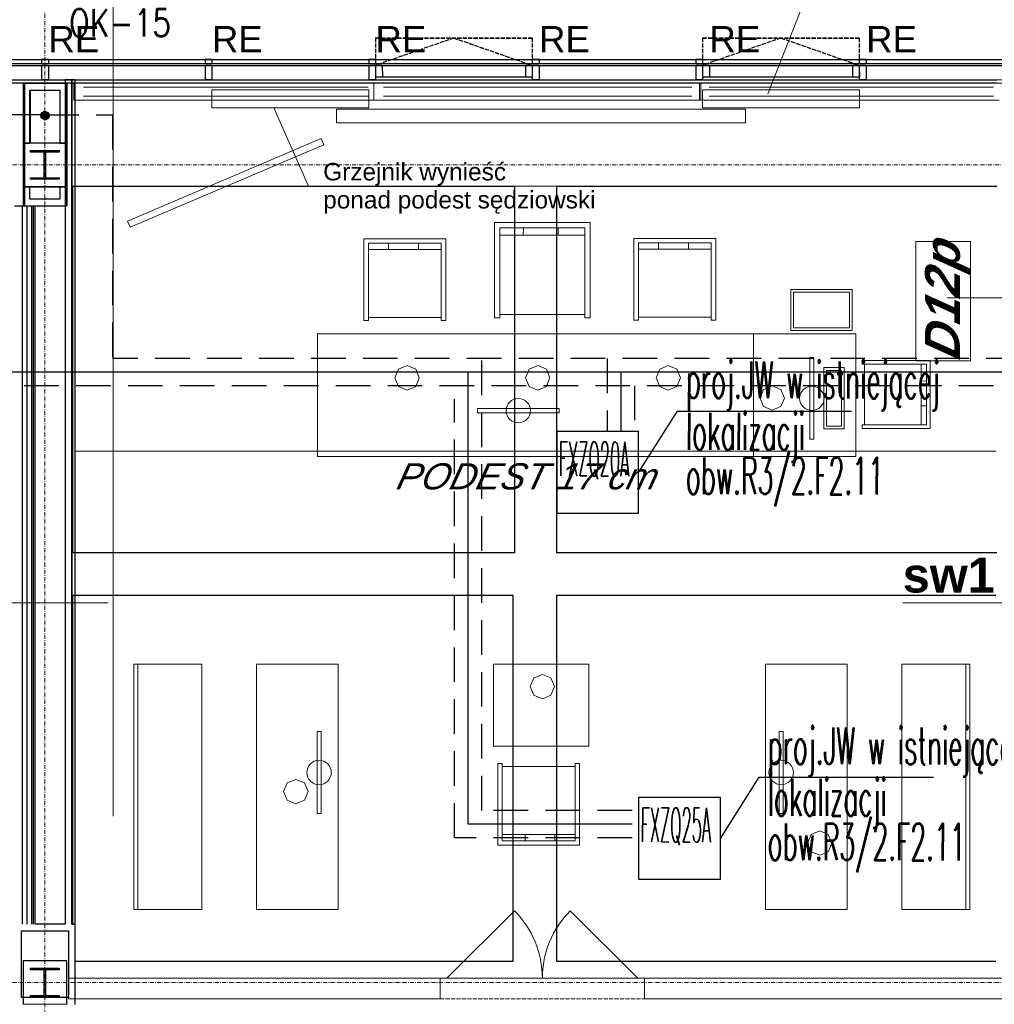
# Model space of a CAD drawing. Header units: millimetres. Extents: x -8642 to 28269, y -6609 to 3701.
# Tile 209 of 256: x 5741 to 6457, y -616 to 107. Entities that reach past the tile are written whole.
import ezdxf
from ezdxf.enums import TextEntityAlignment as Align

# ---------------------------------------------------------------- set-up
doc = ezdxf.new("R2010")
doc.units = ezdxf.units.MM
doc.header["$LTSCALE"] = 1000
doc.header["$MEASUREMENT"] = 0
for name, pattern in [('DASHED', [19.05, 12.7, -6.35]), ('rzut 1 pietra$0$ArchiTECH.PC 1. Line Type', [0.004, 0.003, -0.001]), ('rzut 1 pietra$0$ArchiTECH.PC 5. Line Type', [0.0053, 0.003, -0.001, 0.0003, -0.001]), ('rzut 1 pietra$0$ArchiTECH.PC Solid Line Type', [0]), ('SUFIT_1 PIETRO$0$ArchiTECH.PC 1. Line Type', [0.004, 0.003, -0.001]), ('SUFIT_1 PIETRO$0$ArchiTECH.PC Solid Line Type', [0])]:
    doc.linetypes.add(name, pattern=pattern)
doc.layers.get('0').update_dxf_attribs({"lineweight": 25})
for name, color, linetype, lineweight in [('2DL_SYM', 7, 'Continuous', 30), ('_Etap_3_klimatyzator_w starej_lokalizacji', 6, 'Continuous', 30), ('_Etap_3_opis', 7, 'Continuous', 30), ('IS_ARCH', 254, 'Continuous', 18), ('IS_FREON_GAZ', 254, 'DASHED', 30), ('KLIMA_NOWE', 254, 'Continuous', 30)]:
    doc.layers.add(name, color=color, linetype=linetype, lineweight=lineweight)
for name, color, linetype in [('IS_WK_KAN_SKROPLINY', 254, 'DASHED'), ('SUFIT_1 PIETRO$0$ELEM KONSTRUKCJI - inwent', 254, 'Continuous'), ('SUFIT_1 PIETRO$0$INWENTARYZACJA', 254, 'Continuous'), ('SUFIT_1 PIETRO$0$Kalka 1', 254, 'Continuous'), ('SUFIT_1 PIETRO$0$Layer248', 254, 'Continuous'), ('SUFIT_1 PIETRO$0$sciany projektowane', 254, 'Continuous'), ('SUFIT_1 PIETRO$0$TYP SUFITÓW_NOWYCH', 254, 'Continuous'), ('VRF_SKROPLINY', 105, 'FENCELINE1')]:
    doc.layers.add(name, color=color, linetype=linetype)
doc.styles.add('CP_ATTR', font='simplex.shx')
doc.styles.add('romans1', font='simplex.shx', dxfattribs={"width": 0.8})
doc.styles.add('rzut 1 pietra$0$ArchiTECHStyle1', font='arial.ttf', dxfattribs={"height": 0.16})
doc.styles.add('rzut 1 pietra$0$ArchiTECHStyle2', font='ariali.ttf', dxfattribs={"oblique": 15, "height": 0.16})
doc.styles.add('rzut 1 pietra$0$ArchiTECHStyle3', font='arialbd.ttf', dxfattribs={"height": 0.192})
doc.styles.add('rzut 1 pietra$0$ArchiTECHStyle4', font='arialbi.ttf', dxfattribs={"oblique": 15, "height": 0.256})
doc.linetypes.add('FENCELINE1', pattern='A,6.35,-2.54,[133,LTYPESHP.SHX,S=2.54,R=0,X=-2.54,Y=0],-2.54,25.4', length=36.83)

# ---------------------------------------------------------------- blocks, each defined once
blk = doc.blocks.new('jw_FXZQ20A')
blk.add_lwpolyline([(0, 0), (60, 0), (60, 60), (0, 60)], close=True)
at = {"color": 7, "style": 'romans1', "width": 0.35}
blk.add_text('FXZQ20A', height=25, rotation=359.91893, dxfattribs=at).set_placement((1.49, 27.37))
blk = doc.blocks.new('jw_FXZQ25A')
blk.add_lwpolyline([(0, 0), (60, 0), (60, 60), (0, 60)], close=True)
at = {"color": 7, "style": 'romans1', "width": 0.35}
blk.add_text('FXZQ25A', height=25, rotation=359.91893, dxfattribs=at).set_placement((1.49, 27.37))

msp = doc.modelspace()

# ---------------------------------------------------------------- linework, layer by layer
at = {"layer": '_Etap_3_opis'}
for p, q in [((6195.53, -225.58), (6223.97, -180.77)), ((6223.97, -180.77), (6351.85, -180.77)), ((6255.53, -494.16), (6283.97, -449.35)), ((6283.97, -449.35), (6411.85, -449.35))]:
    msp.add_line(p, q, dxfattribs=at)
at = {"layer": 'IS_ARCH', "linetype": 'rzut 1 pietra$0$ArchiTECH.PC 5. Line Type'}
for p, q in [((5760, 773.48), (5760, -2117.32)), ((-3581.18, 0), (11755.85, 0)), ((-3581.18, -600), (11755.5, -600))]:
    msp.add_line(p, q, dxfattribs=at)
at = {"layer": 'IS_ARCH', "linetype": 'rzut 1 pietra$0$ArchiTECH.PC Solid Line Type'}
for p, q in [((5810.03, 161.07), (5810.03, -477.75)), ((6321.86, 132.13), (6290.34, 52.17)), ((2166.23, 77.5), (6599.38, 77.5)), ((2166.23, 74.51), (6599.38, 74.51)), ((2166.23, 73.03), (6599.38, 73.03)), ((5762.5, 77.5), (5757.5, 77.5)), ((5757.5, 77.5), (5757.5, 74.51)), ((5757.5, 74.51), (5762.5, 74.51)), ((5762.5, 73.03), (5757.5, 73.03)), ((5757.5, 73.03), (5757.5, 62.5)), ((5762.5, 77.5), (5762.5, 74.51)), ((5762.5, 73.03), (5762.5, 62.5)), ((5882.5, 77.5), (5877.5, 77.5)), ((5877.5, 77.5), (5877.5, 74.51)), ((5877.5, 74.51), (5882.5, 74.51)), ((5882.5, 73.03), (5877.5, 73.03)), ((5877.5, 73.03), (5877.5, 62.5)), ((5882.5, 77.5), (5882.5, 74.51)), ((5882.5, 73.03), (5882.5, 62.5)), ((6002.5, 77.5), (5997.5, 77.5)), ((5997.5, 77.5), (5997.5, 74.51)), ((5997.5, 74.51), (6002.5, 74.51)), ((5997.5, 73.03), (5997.5, 62.5)), ((6002.5, 73.03), (5997.5, 73.03)), ((6002.5, 77.5), (6002.5, 74.51)), ((6007.5, 73.04), (6002.5, 73.03)), ((6002.5, 73.03), (6002.52, 64.5)), ((6002.5, 73.03), (6002.5, 62.5)), ((6007.5, 73.04), (6007.52, 64.5)), ((6117.49, 73.13), (6112.49, 73.13)), ((6112.49, 73.13), (6112.51, 64.6)), ((6117.49, 73.13), (6117.51, 64.6)), ((6122.5, 77.5), (6117.5, 77.5)), ((6117.5, 77.5), (6117.5, 74.51)), ((6117.5, 74.51), (6122.5, 74.51)), ((6122.5, 73.03), (6117.5, 73.03)), ((6117.5, 73.03), (6117.5, 62.5)), ((6122.5, 77.5), (6122.5, 74.51)), ((6122.5, 73.03), (6122.5, 62.5)), ((6242.5, 77.5), (6237.5, 77.5)), ((6237.5, 77.5), (6237.5, 74.51)), ((6237.5, 74.51), (6242.5, 74.51)), ((6242.5, 73.03), (6237.5, 73.03)), ((6237.5, 73.03), (6237.5, 62.5)), ((6242.5, 77.5), (6242.5, 74.51)), ((6247.5, 73.04), (6242.5, 73.03)), ((6242.5, 73.03), (6242.52, 64.5)), ((6242.5, 73.03), (6242.5, 62.5)), ((6247.5, 73.04), (6247.52, 64.5)), ((6357.49, 73.13), (6352.49, 73.13)), ((6352.49, 73.13), (6352.51, 64.6)), ((6357.49, 73.13), (6357.51, 64.6)), ((6362.5, 77.5), (6357.5, 77.5)), ((6357.5, 77.5), (6357.5, 74.51)), ((6357.5, 74.51), (6362.5, 74.51)), ((6362.5, 73.03), (6357.5, 73.03)), ((6357.5, 73.03), (6357.5, 62.5)), ((6362.5, 77.5), (6362.5, 74.51)), ((6362.5, 73.03), (6362.5, 62.5)), ((7603.64, 60), (1756.36, 60)), ((7579.64, 60), (1780.36, 60)), ((2166.23, 62.5), (6597.38, 62.5)), ((6479.81, 60), (5056, 60)), ((5745.18, 60), (5737.68, 60)), ((5776, 60), (5743.93, 60)), ((5743.93, 60), (5743.93, 16.08)), ((5744, 60), (5744, 16)), ((5744, 60), (5776, 60)), ((5744, 60), (5744, -30)), ((5759.81, 60), (5744, 60)), ((5745.18, -30), (5745.18, 60)), ((5762.5, 62.5), (5757.5, 62.5)), ((5759.81, 60), (5776, 60)), ((5782.18, 62.5), (5774.68, 62.5)), ((5774.68, 62.5), (5774.68, -556.92)), ((5776, 16.08), (5776, 60)), ((5776, 60), (5776, 16)), ((5776, 60), (5776, -30)), ((5782.18, 62.5), (5779.68, 62.5)), ((5779.68, 62.5), (5779.68, -556.92)), ((5779.68, -556.92), (5779.68, 62.5)), ((6001.18, 60.08), (5781.18, 60.08)), ((5781.18, 60.08), (5781.18, 47.58)), ((5782.18, -556.92), (5782.18, 62.5)), ((5782.18, -556.92), (5782.18, 62.5)), ((5882.5, 62.5), (5877.5, 62.5)), ((6002.5, 62.5), (5997.5, 62.5)), ((6241.18, 60.08), (6001.18, 60.08)), ((6001.18, 60.08), (6001.18, 47.58)), ((6001.18, 47.58), (6001.18, 60.08)), ((6117.52, 64.6), (6002.52, 64.5)), ((6007.52, 64.5), (6002.52, 64.5)), ((6117.51, 64.6), (6112.51, 64.6)), ((6122.5, 62.5), (6117.5, 62.5)), ((6242.5, 62.5), (6237.5, 62.5)), ((6460.18, 60.08), (6240.18, 60.08)), ((6240.18, 60.08), (6240.18, 47.58)), ((6241.18, 47.58), (6241.18, 60.08)), ((6357.52, 64.6), (6242.52, 64.5)), ((6247.52, 64.5), (6242.52, 64.5)), ((6357.51, 64.6), (6352.51, 64.6)), ((6362.5, 62.5), (6357.5, 62.5)), ((5748.93, 55), (5771, 55)), ((5748.93, 16.08), (5748.93, 55)), ((5749, 55), (5771, 55)), ((5749, 55), (5749, 16)), ((5771, 55), (5771, 16.08)), ((5771, 55), (5771, 16)), ((5997.07, 57.07), (5788.34, 57.07)), ((5997.51, 55.02), (5882.51, 55.02)), ((5882.51, 55.02), (5882.51, 42.02)), ((5997.51, 55.02), (5882.51, 55.02)), ((5882.51, 55.02), (5882.51, 42.02)), ((5997.51, 42.02), (5997.51, 55.02)), ((5997.51, 42.02), (5997.51, 55.02)), ((6234.69, 57.07), (6008.34, 57.07)), ((6357.53, 55.02), (6242.53, 55.02)), ((6242.53, 55.02), (6242.53, 42.02)), ((6357.53, 55.02), (6242.53, 55.02)), ((6242.53, 55.02), (6242.53, 42.02)), ((6456.07, 57.07), (6247.34, 57.07)), ((6357.53, 42.02), (6357.53, 55.02)), ((6357.53, 42.02), (6357.53, 55.02)), ((5781.18, 47.58), (6001.18, 47.58)), ((5997.07, 50.38), (5788.34, 50.38)), ((6001.18, 47.58), (6241.18, 47.58)), ((6234.69, 50.38), (6008.34, 50.38)), ((6240.18, 47.58), (6460.18, 47.58)), ((6456.07, 50.38), (6247.34, 50.38)), ((5882.51, 42.02), (5997.51, 42.02)), ((5882.51, 42.02), (5997.51, 42.02)), ((5953.38, -15.48), (5927.89, 42.02)), ((5973.96, 41.02), (5973.96, 31.02)), ((6273.96, 41.02), (5973.96, 41.02)), ((6273.96, 41.02), (5973.96, 41.02)), ((5973.96, 41.02), (5973.96, 31.02)), ((6242.53, 42.02), (6357.53, 42.02)), ((6242.53, 42.02), (6357.53, 42.02)), ((6273.96, 31.02), (6273.96, 41.02)), ((6273.96, 31.02), (6273.96, 41.02)), ((5973.96, 31.02), (6273.96, 31.02)), ((5973.96, 31.02), (6273.96, 31.02)), ((5743.93, 16.08), (5748.93, 16.08)), ((5775.93, 16.08), (5743.93, 16.08)), ((5743.93, 16.08), (5743.93, -15.92)), ((5771, 16.08), (5776, 16.08)), ((5775.93, -15.92), (5775.93, 16.08)), ((5775.93, 16.08), (5775.93, 16.08)), ((5962.54, 19.31), (5820.61, -41.14)), ((5962.54, 19.31), (5820.61, -41.14)), ((5822.57, -45.74), (5964.5, 14.71)), ((5822.57, -45.74), (5964.5, 14.71)), ((5964.5, 14.71), (5962.54, 19.31)), ((5964.5, 14.71), (5962.54, 19.31)), ((5749.43, 10.58), (5770.43, 10.58)), ((5749.43, 9.58), (5749.43, 10.58)), ((5749.43, 10.58), (5749.43, 10.58)), ((5749.43, 10.58), (5770.43, 10.58)), ((5749.43, 9.58), (5749.43, 10.58)), ((5759.43, 9.58), (5749.43, 9.58)), ((5759.43, 9.58), (5749.43, 9.58)), ((5759.43, -9.42), (5759.43, 9.58)), ((5759.43, -9.42), (5759.43, 9.58)), ((5770.43, 9.58), (5760.43, 9.58)), ((5760.43, 9.58), (5760.43, -9.42)), ((5770.43, 9.58), (5760.43, 9.58)), ((5760.43, 9.58), (5760.43, -9.42)), ((5770.43, 10.58), (5770.43, 9.58)), ((5770.43, 10.58), (5770.43, 9.58)), ((5749.43, -10.42), (5749.43, -9.42)), ((5749.43, -9.42), (5759.43, -9.42)), ((5749.43, -10.42), (5749.43, -9.42)), ((5749.43, -9.42), (5759.43, -9.42)), ((5770.43, -10.42), (5749.43, -10.42)), ((5770.43, -10.42), (5749.43, -10.42)), ((5760.43, -9.42), (5770.43, -9.42)), ((5760.43, -9.42), (5770.43, -9.42)), ((5770.43, -9.42), (5770.43, -10.42)), ((5770.43, -9.42), (5770.43, -10.42)), ((5748.93, -15.92), (5743.93, -15.92)), ((5743.93, -15.92), (5743.93, -30)), ((5743.93, -15.92), (5775.93, -15.92)), ((5748.93, -25), (5748.93, -15.92)), ((5776, -15.92), (5771, -15.92)), ((5771, -15.92), (5771, -25)), ((5776, -30), (5776, -15.92)), ((5953.38, -15.48), (6156.22, -15.48)), ((5771, -25), (5748.93, -25)), ((5737.68, -30), (5745.18, -30)), ((5743.52, -556.92), (5743.52, -30)), ((5743.93, -30), (5776, -30)), ((5746.85, -556.92), (5746.85, -30)), ((5750.18, -30), (5750.18, -556.92)), ((5751.43, -30), (5751.43, -556.92)), ((5752.68, -556.92), (5752.68, -30)), ((5820.61, -41.14), (5822.57, -45.74)), ((5820.61, -41.14), (5822.57, -45.74)), ((6089.93, -112.3), (6089.93, -42.3)), ((6089.93, -42.3), (6159.93, -42.3)), ((6159.93, -42.3), (6159.93, -112.3)), ((6156.12, -46.12), (6093.75, -46.12)), ((6093.75, -46.12), (6093.75, -112.3)), ((6111.06, -46.12), (6110.93, -51.6)), ((6136.52, -51.6), (6136.52, -46.12)), ((6156.12, -112.3), (6156.12, -46.12)), ((5994.01, -114.14), (5994.01, -54.14)), ((5994.01, -54.14), (6054.01, -54.14)), ((6050.74, -57.42), (5997.29, -57.42)), ((5997.29, -57.42), (5997.29, -114.14)), ((6012.12, -57.42), (6012.01, -62.11)), ((6033.94, -62.11), (6033.94, -57.42)), ((6050.74, -114.14), (6050.74, -57.42)), ((6054.01, -54.14), (6054.01, -114.14)), ((6093.62, -51.6), (6156.12, -51.6)), ((6192.14, -113.94), (6192.14, -53.94)), ((6192.14, -53.94), (6252.14, -53.94)), ((6248.86, -57.21), (6195.41, -57.21)), ((6195.41, -57.21), (6195.41, -113.94)), ((6210.25, -57.21), (6210.14, -61.91)), ((6232.06, -61.91), (6232.06, -57.21)), ((6248.86, -113.94), (6248.86, -57.21)), ((6252.14, -53.94), (6252.14, -113.94)), ((6398.99, -143.7), (6398.99, -56.13)), ((6398.99, -56.13), (6438.99, -56.13)), ((6438.99, -56.13), (6438.99, -143.7)), ((5997.18, -62.11), (6050.74, -62.11)), ((6195.3, -61.91), (6248.86, -61.91)), ((6307.25, -91.42), (6352.25, -91.42)), ((6307.25, -121.42), (6307.25, -91.42)), ((6309.25, -93.42), (6309.25, -119.42)), ((6350.25, -93.42), (6309.25, -93.42)), ((6350.25, -119.42), (6350.25, -93.42)), ((6352.25, -91.42), (6352.25, -121.42)), ((6422.01, -97.51), (6522.01, -97.51)), ((5997.29, -114.14), (5994.01, -114.14)), ((5997.29, -111.96), (6050.74, -111.96)), ((6054.01, -114.14), (6050.74, -114.14)), ((6093.75, -112.3), (6089.93, -112.3)), ((6093.75, -109.76), (6156.12, -109.76)), ((6159.93, -112.3), (6156.12, -112.3)), ((6195.41, -113.94), (6192.14, -113.94)), ((6195.41, -111.76), (6248.86, -111.76)), ((6252.14, -113.94), (6248.86, -113.94)), ((6352.25, -121.42), (6307.25, -121.42)), ((6309.25, -119.42), (6350.25, -119.42)), ((6279.93, -123.84), (5959.93, -123.84)), ((5959.93, -123.84), (5959.93, -213.84)), ((6279.93, -213.84), (6279.93, -123.84)), ((6354.93, -123.84), (6279.93, -123.84)), ((6279.93, -123.84), (6279.93, -213.84)), ((6354.93, -213.84), (6354.93, -123.84)), ((6321.16, -201.24), (6321.16, -141.24)), ((6321.16, -141.24), (6324.16, -141.24)), ((6324.16, -141.24), (6324.16, -201.24)), ((6359.54, -143.47), (6409.54, -143.47)), ((6359.54, -146.19), (6359.54, -143.47)), ((6438.99, -143.7), (6398.99, -143.7)), ((6409.54, -143.47), (6409.54, -193.47)), ((6019.37, -149.89), (6016.75, -156.23)), ((6025.71, -147.27), (6019.37, -149.89)), ((6032.04, -149.89), (6025.71, -147.27)), ((6034.66, -156.23), (6032.04, -149.89)), ((6115.2, -149.89), (6112.58, -156.23)), ((6121.53, -147.27), (6115.2, -149.89)), ((6127.87, -149.89), (6121.53, -147.27)), ((6130.49, -156.23), (6127.87, -149.89)), ((6211.03, -149.89), (6208.4, -156.23)), ((6217.36, -147.27), (6211.03, -149.89)), ((6223.7, -149.89), (6217.36, -147.27)), ((6226.32, -156.23), (6223.7, -149.89)), ((6331.49, -193.74), (6331.49, -148.74)), ((6331.49, -148.74), (6346.49, -148.74)), ((6344.49, -150.74), (6333.49, -150.74)), ((6333.49, -150.74), (6333.49, -191.74)), ((6344.49, -191.74), (6344.49, -150.74)), ((6346.49, -148.74), (6346.49, -193.74)), ((6406.81, -146.19), (6359.54, -146.19)), ((6361.36, -146.19), (6361.36, -190.74)), ((6402.91, -146.1), (6402.91, -190.74)), ((6406.81, -190.74), (6406.81, -146.19)), ((6016.75, -156.23), (6019.37, -162.56)), ((6032.04, -162.56), (6034.66, -156.23)), ((6034.66, -156.23), (6034.66, -156.23)), ((6112.58, -156.23), (6115.2, -162.56)), ((6112.58, -156.23), (6112.58, -156.23)), ((6127.87, -162.56), (6130.49, -156.23)), ((6208.4, -156.23), (6211.03, -162.56)), ((6208.4, -156.23), (6208.4, -156.23)), ((6223.7, -162.56), (6226.32, -156.23)), ((6406.81, -158.56), (6402.91, -158.47)), ((6019.37, -162.56), (6025.71, -165.18)), ((6025.71, -165.18), (6032.04, -162.56)), ((6115.2, -162.56), (6121.53, -165.18)), ((6121.53, -165.18), (6127.87, -162.56)), ((6211.03, -162.56), (6217.36, -165.18)), ((6217.36, -165.18), (6223.7, -162.56)), ((6287.26, -164.69), (6284.64, -171.03)), ((6293.59, -162.07), (6287.26, -164.69)), ((6299.93, -164.69), (6293.59, -162.07)), ((6302.55, -171.03), (6299.93, -164.69)), ((6284.64, -171.03), (6287.26, -177.36)), ((6284.64, -171.03), (6284.64, -171.03)), ((6299.93, -177.36), (6302.55, -171.03)), ((6137.25, -178.78), (6077.25, -178.78)), ((6077.25, -178.78), (6077.25, -181.78)), ((6137.25, -181.78), (6137.25, -178.78)), ((6287.26, -177.36), (6293.59, -179.98)), ((6293.59, -179.98), (6299.93, -177.36)), ((6402.91, -176.74), (6406.81, -176.74)), ((6077.25, -181.78), (6137.25, -181.78)), ((6346.49, -193.74), (6331.49, -193.74)), ((6333.49, -191.74), (6344.49, -191.74)), ((6359.54, -193.47), (6359.54, -190.74)), ((6359.54, -190.74), (6406.81, -190.74)), ((6409.54, -193.47), (6359.54, -193.47)), ((6324.16, -201.24), (6321.16, -201.24)), ((6457.68, -209.92), (5782.18, -209.92)), ((5959.93, -213.84), (6279.93, -213.84)), ((6279.93, -213.84), (6354.93, -213.84)), ((5806.07, -321.41), (5669.32, -321.41)), ((6526.07, -321.41), (6389.32, -321.41)), ((5825.18, -546.43), (5825.18, -366.43)), ((5825.18, -366.43), (5875.18, -366.43)), ((5828.18, -546.43), (5828.18, -366.43)), ((5875.18, -366.43), (5875.18, -546.43)), ((5915.18, -366.43), (5915.18, -546.43)), ((5975.18, -366.43), (5915.18, -366.43)), ((5975.18, -546.43), (5975.18, -366.43)), ((6089.12, -366.43), (6159.12, -366.43)), ((6089.12, -426.43), (6089.12, -366.43)), ((6159.12, -366.43), (6159.12, -426.43)), ((6288.61, -546.43), (6288.61, -366.43)), ((6288.61, -366.43), (6348.61, -366.43)), ((6348.61, -366.43), (6348.61, -546.43)), ((6438.61, -366.43), (6388.61, -366.43)), ((6388.61, -366.43), (6388.61, -546.43)), ((6435.61, -546.43), (6435.61, -366.43)), ((6438.61, -546.43), (6438.61, -366.43)), ((6124.93, -373.81), (6118.6, -376.44)), ((6131.27, -376.44), (6124.93, -373.81)), ((6118.6, -376.44), (6115.98, -382.77)), ((6115.98, -382.77), (6118.6, -389.1)), ((6115.98, -382.77), (6115.98, -382.77)), ((6133.89, -382.77), (6131.27, -376.44)), ((6131.27, -389.1), (6133.89, -382.77)), ((6118.6, -389.1), (6124.93, -391.73)), ((6124.93, -391.73), (6131.27, -389.1)), ((5962.6, -415.79), (5959.6, -415.79)), ((5959.6, -415.79), (5959.6, -475.79)), ((5962.6, -475.79), (5962.6, -415.79)), ((6301.67, -415.79), (6298.67, -415.79)), ((6298.67, -415.79), (6298.67, -475.79)), ((6301.67, -475.79), (6301.67, -415.79)), ((6159.12, -426.43), (6089.12, -426.43)), ((6092.19, -499.23), (6092.19, -439.23)), ((6092.19, -439.23), (6095.46, -439.23)), ((6095.46, -439.23), (6095.46, -495.95)), ((6148.92, -495.95), (6148.92, -439.23)), ((6148.92, -439.23), (6152.19, -439.23)), ((6152.19, -439.23), (6152.19, -499.23)), ((6148.92, -441.41), (6095.46, -441.41)), ((5937.7, -453.46), (5935.08, -459.79)), ((5944.04, -450.83), (5937.7, -453.46)), ((5950.37, -453.46), (5944.04, -450.83)), ((5952.99, -459.79), (5950.37, -453.46)), ((5935.08, -459.79), (5937.7, -466.12)), ((5935.08, -459.79), (5935.08, -459.79)), ((5950.37, -466.12), (5952.99, -459.79)), ((5937.7, -466.12), (5944.04, -468.75)), ((5944.04, -468.75), (5950.37, -466.12)), ((5959.6, -475.79), (5962.6, -475.79)), ((6298.67, -475.79), (6301.67, -475.79)), ((6149.02, -491.26), (6095.46, -491.26)), ((6112.26, -491.26), (6112.26, -495.95)), ((6134.08, -495.95), (6134.19, -491.26)), ((6322.09, -491.26), (6319.47, -497.6)), ((6328.43, -488.64), (6322.09, -491.26)), ((6334.76, -491.26), (6328.43, -488.64)), ((6337.38, -497.6), (6334.76, -491.26)), ((6095.46, -495.95), (6148.92, -495.95)), ((6319.47, -497.6), (6322.09, -503.93)), ((6319.47, -497.6), (6319.47, -497.6)), ((6334.76, -503.93), (6337.38, -497.6)), ((6152.19, -499.23), (6092.19, -499.23)), ((6322.09, -503.93), (6328.43, -506.55)), ((6328.43, -506.55), (6334.76, -503.93)), ((5875.18, -546.43), (5825.18, -546.43)), ((5915.18, -546.43), (5975.18, -546.43)), ((6054.93, -596.79), (6104.43, -547.29)), ((6194.93, -596.79), (6145.44, -547.29)), ((6348.61, -546.43), (6288.61, -546.43)), ((6388.61, -546.43), (6438.61, -546.43)), ((5742.68, -561.92), (5777.18, -561.92)), ((5742.68, -610.92), (5742.68, -561.92)), ((5774.68, -556.92), (5752.68, -556.92)), ((5777.18, -561.92), (5777.18, -610.92)), ((5779.68, -556.92), (5782.18, -556.92)), ((5782.18, -615.92), (5782.18, -556.92)), ((5775.93, -583.92), (5743.93, -583.92)), ((5743.93, -583.92), (5743.93, -615.92)), ((5775.93, -615.92), (5775.93, -583.92)), ((5775.93, -583.92), (5775.93, -583.92)), ((5749.43, -589.42), (5770.43, -589.42)), ((5749.43, -590.42), (5749.43, -589.42)), ((5749.43, -589.42), (5749.43, -589.42)), ((5749.43, -589.42), (5770.43, -589.42)), ((5749.43, -590.42), (5749.43, -589.42)), ((5759.43, -590.42), (5749.43, -590.42)), ((5759.43, -590.42), (5749.43, -590.42)), ((5759.43, -609.42), (5759.43, -590.42)), ((5759.43, -609.42), (5759.43, -590.42)), ((5770.43, -590.42), (5760.43, -590.42)), ((5760.43, -590.42), (5760.43, -609.42)), ((5770.43, -590.42), (5760.43, -590.42)), ((5760.43, -590.42), (5760.43, -609.42)), ((5770.43, -589.42), (5770.43, -590.42)), ((5770.43, -589.42), (5770.43, -590.42)), ((6049.93, -596.79), (5777.18, -596.79)), ((5777.18, -596.79), (5777.18, -611.79)), ((6049.93, -596.79), (6049.93, -601.79)), ((6049.93, -596.79), (6199.93, -596.79)), ((6199.93, -596.79), (6049.93, -596.79)), ((6049.93, -596.79), (6199.93, -596.79)), ((6462.68, -596.79), (6199.93, -596.79)), ((6199.93, -596.79), (6199.93, -601.79)), ((6049.93, -601.79), (6049.93, -611.79)), ((6199.93, -601.79), (6199.93, -611.79)), ((5777.18, -610.92), (5742.68, -610.92)), ((5749.43, -610.42), (5749.43, -609.42)), ((5749.43, -609.42), (5759.43, -609.42)), ((5749.43, -610.42), (5749.43, -609.42)), ((5749.43, -609.42), (5759.43, -609.42)), ((5770.43, -610.42), (5749.43, -610.42)), ((5770.43, -610.42), (5749.43, -610.42)), ((5760.43, -609.42), (5770.43, -609.42)), ((5760.43, -609.42), (5770.43, -609.42)), ((5770.43, -609.42), (5770.43, -610.42)), ((5770.43, -609.42), (5770.43, -610.42)), ((5777.18, -611.79), (6049.93, -611.79)), ((6199.93, -611.79), (6462.68, -611.79)), ((5743.93, -615.92), (5775.93, -615.92))]:
    msp.add_line(p, q, dxfattribs=at)
at = {"layer": 'IS_ARCH', "linetype": 'rzut 1 pietra$0$ArchiTECH.PC 1. Line Type'}
for p, q in [((6059.99, 93.24), (6002.49, 73.24)), ((6002.49, 93.24), (6117.49, 93.24)), ((6002.49, 93.24), (6002.49, 73.24)), ((6059.99, 93.24), (6117.49, 73.13)), ((6117.49, 93.24), (6117.49, 73.13)), ((6299.99, 93.24), (6242.49, 73.24)), ((6242.49, 93.24), (6357.49, 93.24)), ((6242.49, 93.24), (6242.49, 73.24)), ((6299.99, 93.24), (6357.49, 73.13)), ((6357.49, 93.24), (6357.49, 73.13)), ((6049.93, -596.79), (6199.93, -596.79)), ((6049.93, -611.79), (6199.93, -611.79))]:
    msp.add_line(p, q, dxfattribs=at)
at = {"layer": 'IS_ARCH', "linetype": 'rzut 1 pietra$0$ArchiTECH.PC Solid Line Type'}
for centre in [(6322.66, -171.24), (6107.25, -180.28), (5961.1, -445.79), (6300.17, -445.79)]:
    msp.add_circle(centre, 8.96, dxfattribs=at)
for centre, start, end in [((6054.93, -596.79), 0, 45), ((6194.93, -596.79), 135, 180)]:
    msp.add_arc(centre, 70, start, end, dxfattribs=at)
at = {"layer": 'IS_FREON_GAZ', "linetype": 'Continuous', "ltscale": 0.002}
for points in [[(6734.03, -191.98), (6704.03, -191.98), (6704.03, -231.98), (6504.03, -231.98), (6504.03, -151.98), (5396.85, -151.98)], [(6190.78, -483.68), (6070.53, -483.68), (6070.53, -151.98)], [(6182.53, -151.98), (6182.53, -195.58)]]:
    msp.add_lwpolyline(points, dxfattribs=at)
at = {"layer": 'IS_FREON_GAZ', "ltscale": 0.002}
for points in [[(6734.03, -201.98), (6714.03, -201.98), (6714.03, -241.98), (6494.03, -241.98), (6494.03, -161.98), (5406.85, -161.98)], [(6192.53, -161.98), (6192.53, -195.58)], [(6190.78, -493.68), (6060.53, -493.68), (6060.53, -171.96)]]:
    msp.add_lwpolyline(points, dxfattribs=at)
at = {"layer": 'IS_WK_KAN_SKROPLINY', "lineweight": 30, "ltscale": 0.002}
for points in [[(5760.47, 36.73), (5710.47, 36.73), (5710.47, -141.98)], [(5759.53, 36.73), (5809.53, 36.73), (5809.53, -141.98)], [(6657.83, -194.89), (6657.83, -221.98), (6514.03, -221.98), (6514.03, -141.98), (5809.53, -141.98)], [(6190.78, -473.68), (6080.53, -473.68), (6080.53, -141.98)], [(6172.53, -141.98), (6172.53, -195.58)]]:
    msp.add_lwpolyline(points, dxfattribs=at)
at = {"layer": 'KLIMA_NOWE', "color": 44, "linetype": 'FENCELINE1', "ltscale": 0.5}
for p, q in [((5756.99, 36.32), (5759.94, 39.27)), ((5756.99, 36.32), (5759.94, 39.27)), ((5757, 36.15), (5760.11, 39.27)), ((5757, 36.15), (5760.11, 39.27)), ((5757, 36.51), (5759.75, 39.26)), ((5757, 36.51), (5759.75, 39.26)), ((5757.01, 35.98), (5760.28, 39.25)), ((5757.01, 35.98), (5760.28, 39.25)), ((5757.03, 36.71), (5759.55, 39.24)), ((5757.03, 35.83), (5760.44, 39.24)), ((5757.03, 36.71), (5759.55, 39.24)), ((5757.03, 35.83), (5760.44, 39.24)), ((5757.05, 35.68), (5760.59, 39.21)), ((5757.05, 35.68), (5760.59, 39.21)), ((5757.07, 36.93), (5759.33, 39.19)), ((5757.07, 36.93), (5759.33, 39.19)), ((5757.09, 35.53), (5760.73, 39.18)), ((5757.09, 35.53), (5760.73, 39.18)), ((5757.12, 35.39), (5760.87, 39.14)), ((5757.12, 35.39), (5760.87, 39.14)), ((5757.13, 37.17), (5759.09, 39.13)), ((5757.13, 37.17), (5759.09, 39.13)), ((5757.17, 35.26), (5761, 39.09)), ((5757.17, 35.26), (5761, 39.09)), ((5757.22, 35.13), (5761.13, 39.04)), ((5757.22, 35.13), (5761.13, 39.04)), ((5757.24, 37.45), (5758.81, 39.02)), ((5757.24, 37.45), (5758.81, 39.02)), ((5757.27, 35.01), (5761.25, 38.99)), ((5757.27, 35.01), (5761.25, 38.99)), ((5757.33, 34.89), (5761.37, 38.93)), ((5757.33, 34.89), (5761.37, 38.93)), ((5757.39, 34.78), (5761.49, 38.87)), ((5757.39, 34.78), (5761.49, 38.87)), ((5757.42, 37.81), (5758.45, 38.84)), ((5757.42, 37.81), (5758.45, 38.84)), ((5757.46, 34.67), (5761.6, 38.8)), ((5757.46, 34.67), (5761.6, 38.8)), ((5757.53, 34.56), (5761.7, 38.73)), ((5757.53, 34.56), (5761.7, 38.73)), ((5757.6, 34.46), (5761.8, 38.66)), ((5757.6, 34.46), (5761.8, 38.66)), ((5757.68, 34.36), (5761.9, 38.58)), ((5757.68, 34.36), (5761.9, 38.58)), ((5757.76, 34.26), (5762, 38.5)), ((5757.76, 34.26), (5762, 38.5)), ((5757.85, 34.17), (5762.09, 38.41)), ((5757.85, 34.17), (5762.09, 38.41)), ((5757.94, 34.08), (5762.18, 38.32)), ((5757.94, 34.08), (5762.18, 38.32)), ((5758.03, 34), (5762.26, 38.23)), ((5758.03, 34), (5762.26, 38.23)), ((5758.13, 33.92), (5762.34, 38.14)), ((5758.13, 33.92), (5762.34, 38.14)), ((5758.23, 33.84), (5762.42, 38.04)), ((5758.23, 33.84), (5762.42, 38.04)), ((5758.33, 33.77), (5762.49, 37.93)), ((5758.33, 33.77), (5762.49, 37.93)), ((5758.44, 33.7), (5762.56, 37.82)), ((5758.44, 33.7), (5762.56, 37.82)), ((5758.55, 33.64), (5762.62, 37.71)), ((5758.55, 33.64), (5762.62, 37.71)), ((5758.67, 33.58), (5762.68, 37.59)), ((5758.67, 33.58), (5762.68, 37.59)), ((5758.79, 33.52), (5762.74, 37.47)), ((5758.79, 33.52), (5762.74, 37.47)), ((5758.91, 33.47), (5762.79, 37.35)), ((5758.91, 33.47), (5762.79, 37.35)), ((5759.04, 33.42), (5762.84, 37.22)), ((5759.04, 33.42), (5762.84, 37.22)), ((5759.18, 33.38), (5762.88, 37.08)), ((5759.18, 33.38), (5762.88, 37.08)), ((5759.32, 33.34), (5762.92, 36.94)), ((5759.32, 33.34), (5762.92, 36.94)), ((5759.47, 33.31), (5762.95, 36.8)), ((5759.47, 33.31), (5762.95, 36.8)), ((5759.62, 33.29), (5762.97, 36.64)), ((5759.62, 33.29), (5762.97, 36.64)), ((5759.78, 33.28), (5762.99, 36.48)), ((5759.78, 33.28), (5762.99, 36.48)), ((5759.95, 33.27), (5762.99, 36.31)), ((5759.95, 33.27), (5762.99, 36.31)), ((5760.13, 33.27), (5762.99, 36.13)), ((5760.13, 33.27), (5762.99, 36.13)), ((5760.32, 33.29), (5762.98, 35.94)), ((5760.32, 33.29), (5762.98, 35.94)), ((5760.53, 33.32), (5762.95, 35.73)), ((5760.53, 33.32), (5762.95, 35.73)), ((5760.75, 33.37), (5762.9, 35.51)), ((5760.75, 33.37), (5762.9, 35.51)), ((5761.01, 33.45), (5762.82, 35.25)), ((5761.01, 33.45), (5762.82, 35.25)), ((5761.32, 33.58), (5762.69, 34.94)), ((5761.32, 33.58), (5762.69, 34.94)), ((5761.76, 33.85), (5762.42, 34.5)), ((5761.76, 33.85), (5762.42, 34.5))]:
    msp.add_line(p, q, dxfattribs=at)
at = {"layer": 'SUFIT_1 PIETRO$0$ELEM KONSTRUKCJI - inwent', "linetype": 'SUFIT_1 PIETRO$0$ArchiTECH.PC Solid Line Type'}
for p, q in [((5775.93, 16), (5743.93, 16)), ((5743.93, 16), (5743.93, -16)), ((5775.93, -16), (5775.93, 16)), ((5775.93, 16), (5775.93, 16)), ((5749.43, 10.5), (5770.43, 10.5)), ((5749.43, 9.5), (5749.43, 10.5)), ((5749.43, 10.5), (5749.43, 10.5)), ((5749.43, 10.5), (5770.43, 10.5)), ((5749.43, 9.5), (5749.43, 10.5)), ((5759.43, 9.5), (5749.43, 9.5)), ((5759.43, 9.5), (5749.43, 9.5)), ((5759.43, -9.5), (5759.43, 9.5)), ((5759.43, -9.5), (5759.43, 9.5)), ((5770.43, 9.5), (5760.43, 9.5)), ((5760.43, 9.5), (5760.43, -9.5)), ((5770.43, 9.5), (5760.43, 9.5)), ((5760.43, 9.5), (5760.43, -9.5)), ((5770.43, 10.5), (5770.43, 9.5)), ((5770.43, 10.5), (5770.43, 9.5)), ((5749.43, -10.5), (5749.43, -9.5)), ((5749.43, -9.5), (5759.43, -9.5)), ((5749.43, -10.5), (5749.43, -9.5)), ((5749.43, -9.5), (5759.43, -9.5)), ((5770.43, -10.5), (5749.43, -10.5)), ((5770.43, -10.5), (5749.43, -10.5)), ((5760.43, -9.5), (5770.43, -9.5)), ((5760.43, -9.5), (5770.43, -9.5)), ((5770.43, -9.5), (5770.43, -10.5)), ((5770.43, -9.5), (5770.43, -10.5)), ((5743.93, -16), (5775.93, -16)), ((5775.93, -584), (5743.93, -584)), ((5743.93, -584), (5743.93, -616)), ((5775.93, -616), (5775.93, -584)), ((5775.93, -584), (5775.93, -584)), ((5749.43, -589.5), (5770.43, -589.5)), ((5749.43, -590.5), (5749.43, -589.5)), ((5749.43, -589.5), (5749.43, -589.5)), ((5749.43, -589.5), (5770.43, -589.5)), ((5749.43, -590.5), (5749.43, -589.5)), ((5759.43, -590.5), (5749.43, -590.5)), ((5759.43, -590.5), (5749.43, -590.5)), ((5759.43, -609.5), (5759.43, -590.5)), ((5759.43, -609.5), (5759.43, -590.5)), ((5770.43, -590.5), (5760.43, -590.5)), ((5760.43, -590.5), (5760.43, -609.5)), ((5770.43, -590.5), (5760.43, -590.5)), ((5760.43, -590.5), (5760.43, -609.5)), ((5770.43, -589.5), (5770.43, -590.5)), ((5770.43, -589.5), (5770.43, -590.5)), ((5749.43, -610.5), (5749.43, -609.5)), ((5749.43, -609.5), (5759.43, -609.5)), ((5749.43, -610.5), (5749.43, -609.5)), ((5749.43, -609.5), (5759.43, -609.5)), ((5770.43, -610.5), (5749.43, -610.5)), ((5770.43, -610.5), (5749.43, -610.5)), ((5760.43, -609.5), (5770.43, -609.5)), ((5760.43, -609.5), (5770.43, -609.5)), ((5770.43, -609.5), (5770.43, -610.5)), ((5770.43, -609.5), (5770.43, -610.5))]:
    msp.add_line(p, q, dxfattribs=at)
at = {"layer": 'SUFIT_1 PIETRO$0$INWENTARYZACJA', "linetype": 'SUFIT_1 PIETRO$0$ArchiTECH.PC Solid Line Type'}
for p, q in [((5776, 59.92), (5743.93, 59.92)), ((5743.93, 59.92), (5743.93, 16)), ((5776, 16), (5776, 59.92)), ((5748.93, 54.92), (5771, 54.92)), ((5748.93, 16), (5748.93, 54.92)), ((5771, 54.92), (5771, 16)), ((5743.93, 16), (5748.93, 16)), ((5771, 16), (5776, 16)), ((5748.93, -16), (5743.93, -16)), ((5743.93, -16), (5743.93, -30.08)), ((5748.93, -25.08), (5748.93, -16)), ((5776, -16), (5771, -16)), ((5771, -16), (5771, -25.08)), ((5776, -30.08), (5776, -16)), ((5771, -25.08), (5748.93, -25.08)), ((5743.93, -30.08), (5776, -30.08)), ((5742.68, -562), (5777.18, -562)), ((5742.68, -611), (5742.68, -562)), ((5774.68, -557), (5752.68, -557)), ((5777.18, -562), (5777.18, -611)), ((5782.18, -616), (5782.18, -557)), ((5777.18, -611), (5742.68, -611))]:
    msp.add_line(p, q, dxfattribs=at)
at = {"layer": 'SUFIT_1 PIETRO$0$Kalka 1', "linetype": 'SUFIT_1 PIETRO$0$ArchiTECH.PC 1. Line Type'}
for p, q in [((6002.49, 93.15), (6002.49, 73.15)), ((6002.49, 93.15), (6117.49, 93.15)), ((6059.99, 93.15), (6002.49, 73.15)), ((6059.99, 93.15), (6117.49, 73.05)), ((6117.49, 93.15), (6117.49, 73.05)), ((6242.49, 93.15), (6242.49, 73.15)), ((6242.49, 93.15), (6357.49, 93.15)), ((6299.99, 93.15), (6242.49, 73.15)), ((6299.99, 93.15), (6357.49, 73.05)), ((6357.49, 93.15), (6357.49, 73.05))]:
    msp.add_line(p, q, dxfattribs=at)
at = {"layer": 'SUFIT_1 PIETRO$0$Kalka 1', "linetype": 'SUFIT_1 PIETRO$0$ArchiTECH.PC Solid Line Type'}
for p, q in [((2166.23, 77.42), (6599.38, 77.42)), ((2166.23, 74.42), (6599.38, 74.42)), ((2166.23, 72.95), (6599.38, 72.95)), ((5757.5, 77.42), (5757.5, 74.42)), ((5762.5, 77.42), (5757.5, 77.42)), ((5757.5, 74.42), (5762.5, 74.42)), ((5757.5, 72.95), (5757.5, 62.42)), ((5762.5, 72.95), (5757.5, 72.95)), ((5762.5, 77.42), (5762.5, 74.42)), ((5762.5, 72.95), (5762.5, 62.42)), ((5877.5, 77.42), (5877.5, 74.42)), ((5882.5, 77.42), (5877.5, 77.42)), ((5877.5, 74.42), (5882.5, 74.42)), ((5877.5, 72.95), (5877.5, 62.42)), ((5882.5, 72.95), (5877.5, 72.95)), ((5882.5, 77.42), (5882.5, 74.42)), ((5882.5, 72.95), (5882.5, 62.42)), ((5997.5, 77.42), (5997.5, 74.42)), ((6002.5, 77.42), (5997.5, 77.42)), ((5997.5, 74.42), (6002.5, 74.42)), ((6002.5, 72.95), (5997.5, 72.95)), ((5997.5, 72.95), (5997.5, 62.42)), ((6002.5, 77.42), (6002.5, 74.42)), ((6002.5, 72.95), (6002.5, 62.42)), ((6002.5, 72.95), (6002.52, 64.42)), ((6007.5, 72.95), (6002.5, 72.95)), ((6007.5, 72.95), (6007.52, 64.42)), ((6117.49, 73.05), (6112.49, 73.04)), ((6112.49, 73.04), (6112.51, 64.51)), ((6117.49, 73.05), (6117.51, 64.52)), ((6117.5, 77.42), (6117.5, 74.42)), ((6122.5, 77.42), (6117.5, 77.42)), ((6117.5, 74.42), (6122.5, 74.42)), ((6117.5, 72.95), (6117.5, 62.42)), ((6122.5, 72.95), (6117.5, 72.95)), ((6122.5, 77.42), (6122.5, 74.42)), ((6122.5, 72.95), (6122.5, 62.42)), ((6237.5, 77.42), (6237.5, 74.42)), ((6242.5, 77.42), (6237.5, 77.42)), ((6237.5, 74.42), (6242.5, 74.42)), ((6237.5, 72.95), (6237.5, 62.42)), ((6242.5, 72.95), (6237.5, 72.95)), ((6242.5, 77.42), (6242.5, 74.42)), ((6242.5, 72.95), (6242.5, 62.42)), ((6242.5, 72.95), (6242.52, 64.42)), ((6247.5, 72.95), (6242.5, 72.95)), ((6247.5, 72.95), (6247.52, 64.42)), ((6357.49, 73.05), (6352.49, 73.04)), ((6352.49, 73.04), (6352.51, 64.51)), ((6357.49, 73.05), (6357.51, 64.52)), ((6357.5, 77.42), (6357.5, 74.42)), ((6362.5, 77.42), (6357.5, 77.42)), ((6357.5, 74.42), (6362.5, 74.42)), ((6357.5, 72.95), (6357.5, 62.42)), ((6362.5, 72.95), (6357.5, 72.95)), ((6362.5, 77.42), (6362.5, 74.42)), ((6362.5, 72.95), (6362.5, 62.42)), ((6458.33, 59.92), (1756.36, 59.92)), ((6458.33, 59.92), (1780.36, 59.92)), ((2166.23, 62.42), (6458.33, 62.42)), ((6458.33, 59.92), (5056, 59.92)), ((5759.81, 59.92), (5744, 59.92)), ((5744, 59.92), (5744, -30.08)), ((5744, 59.92), (5776, 59.92)), ((5744, 59.92), (5744, 15.92)), ((5762.5, 62.42), (5757.5, 62.42)), ((5759.81, 59.92), (5776, 59.92)), ((5776, 59.92), (5776, -30.08)), ((5776, 59.92), (5776, 15.92)), ((5882.5, 62.42), (5877.5, 62.42)), ((6002.5, 62.42), (5997.5, 62.42)), ((6117.52, 64.52), (6002.52, 64.42)), ((6007.52, 64.42), (6002.52, 64.42)), ((6117.51, 64.52), (6112.51, 64.51)), ((6122.5, 62.42), (6117.5, 62.42)), ((6242.5, 62.42), (6237.5, 62.42)), ((6357.52, 64.52), (6242.52, 64.42)), ((6247.52, 64.42), (6242.52, 64.42)), ((6357.51, 64.52), (6352.51, 64.51)), ((6362.5, 62.42), (6357.5, 62.42)), ((5749, 54.92), (5749, 15.92)), ((5749, 54.92), (5771, 54.92)), ((5771, 54.92), (5771, 15.92))]:
    msp.add_line(p, q, dxfattribs=at)
at = {"layer": 'SUFIT_1 PIETRO$0$Layer248', "linetype": 'SUFIT_1 PIETRO$0$ArchiTECH.PC Solid Line Type'}
for p, q in [((5745.18, 59.92), (5737.68, 59.92)), ((5745.18, -30.08), (5745.18, 59.92)), ((5782.18, 62.42), (5774.68, 62.42)), ((5774.68, 62.42), (5774.68, -557)), ((5782.18, 62.42), (5779.68, 62.42)), ((5779.68, 62.42), (5779.68, -557)), ((5779.68, -557), (5779.68, 62.42)), ((5782.18, -557), (5782.18, 62.42)), ((5782.18, -557), (5782.18, 62.42)), ((5737.68, -30.08), (5745.18, -30.08)), ((5779.68, -557), (5782.18, -557))]:
    msp.add_line(p, q, dxfattribs=at)
at = {"layer": 'SUFIT_1 PIETRO$0$sciany projektowane', "linetype": 'SUFIT_1 PIETRO$0$ArchiTECH.PC Solid Line Type'}
for p, q in [((5743.52, -557), (5743.52, -30.08)), ((5746.85, -557), (5746.85, -30.08)), ((5750.18, -30.08), (5750.18, -557)), ((5751.43, -30.08), (5751.43, -557)), ((5752.68, -557), (5752.68, -30.08))]:
    msp.add_line(p, q, dxfattribs=at)
at = {"layer": 'SUFIT_1 PIETRO$0$TYP SUFITÓW_NOWYCH', "linetype": 'SUFIT_1 PIETRO$0$ArchiTECH.PC Solid Line Type'}
for p, q in [((5780.33, -284.65), (5780.33, -15.58)), ((5780.33, -15.58), (6104.53, -15.58)), ((6104.53, -15.58), (6104.53, -284.65)), ((6135.53, -284.65), (6135.53, -15.58)), ((6135.53, -15.58), (6458.33, -15.58)), ((6104.53, -284.65), (5780.33, -284.65)), ((6458.33, -284.65), (6135.53, -284.65)), ((5780.33, -557), (5780.33, -315.65)), ((5780.33, -315.65), (5782.18, -315.65)), ((5782.18, -315.65), (6103.3, -315.65)), ((6103.3, -315.65), (6103.3, -584.58)), ((6135.53, -315.65), (6457.68, -315.65)), ((6135.53, -584.58), (6135.53, -315.65)), ((5782.18, -557), (5780.33, -557)), ((5782.18, -584.58), (5782.18, -557)), ((6103.3, -584.58), (5782.18, -584.58)), ((6457.68, -584.58), (6135.53, -584.58))]:
    msp.add_line(p, q, dxfattribs=at)
at = {"layer": 'VRF_SKROPLINY', "color": 44, "ltscale": 0.5}
msp.add_circle((5759.99, 36.27), 3, dxfattribs=at)
msp.add_circle((5759.99, 36.27), 3, dxfattribs=at)

# ---------------------------------------------------------------- block references
at = {"layer": '_Etap_3_klimatyzator_w starej_lokalizacji'}
for name, p in [('jw_FXZQ20A', (6135.53, -255.58)), ('jw_FXZQ20A', (6135.53, -255.58)), ('jw_FXZQ25A', (6195.53, -524.16))]:
    msp.add_blockref(name, p, dxfattribs=at)

# ---------------------------------------------------------------- texts
at = {"layer": '2DL_SYM', "lineweight": 30, "style": 'CP_ATTR', "width": 0.8, "flags": 12}
msp.add_attdef('OK-15', text='N-1', height=20, dxfattribs=at).set_placement((5815.07, 104.33), align=Align.MIDDLE)
msp.add_attdef('OK-15', text='N-1', height=20, dxfattribs=at).set_placement((5815.07, 104.33), align=Align.MIDDLE)
at = {"layer": '_Etap_3_opis', "style": 'romans1', "width": 0.5}
for s, p in [('proj.JW w istniejącej', (6230.19, -171.11)), ('lokalizacji', (6230.19, -208.94)), ('obw.R3/2.F2.11', (6230.19, -241.55)), ('proj.JW w istniejącej', (6290.19, -439.68)), ('lokalizacji', (6290.19, -477.51)), ('obw.R3/2.F2.11', (6290.19, -510.12))]:
    msp.add_text(s, height=27, rotation=359.91893, dxfattribs=at).set_placement(p)
at = {"layer": 'IS_ARCH'}
for s, height, style, p in [('RE', 19.2, 'rzut 1 pietra$0$ArchiTECHStyle1', (5762.5, 77)), ('RE', 19.2, 'rzut 1 pietra$0$ArchiTECHStyle1', (5882.5, 77)), ('RE', 19.2, 'rzut 1 pietra$0$ArchiTECHStyle1', (6002.5, 77)), ('RE', 19.2, 'rzut 1 pietra$0$ArchiTECHStyle1', (6122.5, 77)), ('RE', 19.2, 'rzut 1 pietra$0$ArchiTECHStyle1', (6247.51, 77)), ('RE', 19.2, 'rzut 1 pietra$0$ArchiTECHStyle1', (6362.5, 77)), ('Grzejnik wynieść ', 12.8, 'rzut 1 pietra$0$ArchiTECHStyle1', (5964.13, -15.18)), ('ponad podest sędziowski', 12.8, 'rzut 1 pietra$0$ArchiTECHStyle1', (5964.13, -35.77)), ('sw1', 25.6, 'rzut 1 pietra$0$ArchiTECHStyle3', (6389.32, -321.41))]:
    msp.add_text(s, height=height, dxfattribs=dict(at, style=style)).set_placement(p, align=Align.BOTTOM_LEFT)
at = {"layer": 'IS_ARCH', "style": 'rzut 1 pietra$0$ArchiTECHStyle4', "oblique": 15}
msp.add_text('D12p', height=25.6, rotation=90, dxfattribs=at).set_placement((6438.99, -143.7), align=Align.BOTTOM_LEFT)
at = {"layer": 'IS_ARCH', "style": 'rzut 1 pietra$0$ArchiTECHStyle2', "oblique": 15}
msp.add_text('PODEST 17 cm', height=19.2, dxfattribs=at).set_placement((6017.02, -243.84), align=Align.BOTTOM_LEFT)

doc.saveas('drawing.dxf')
